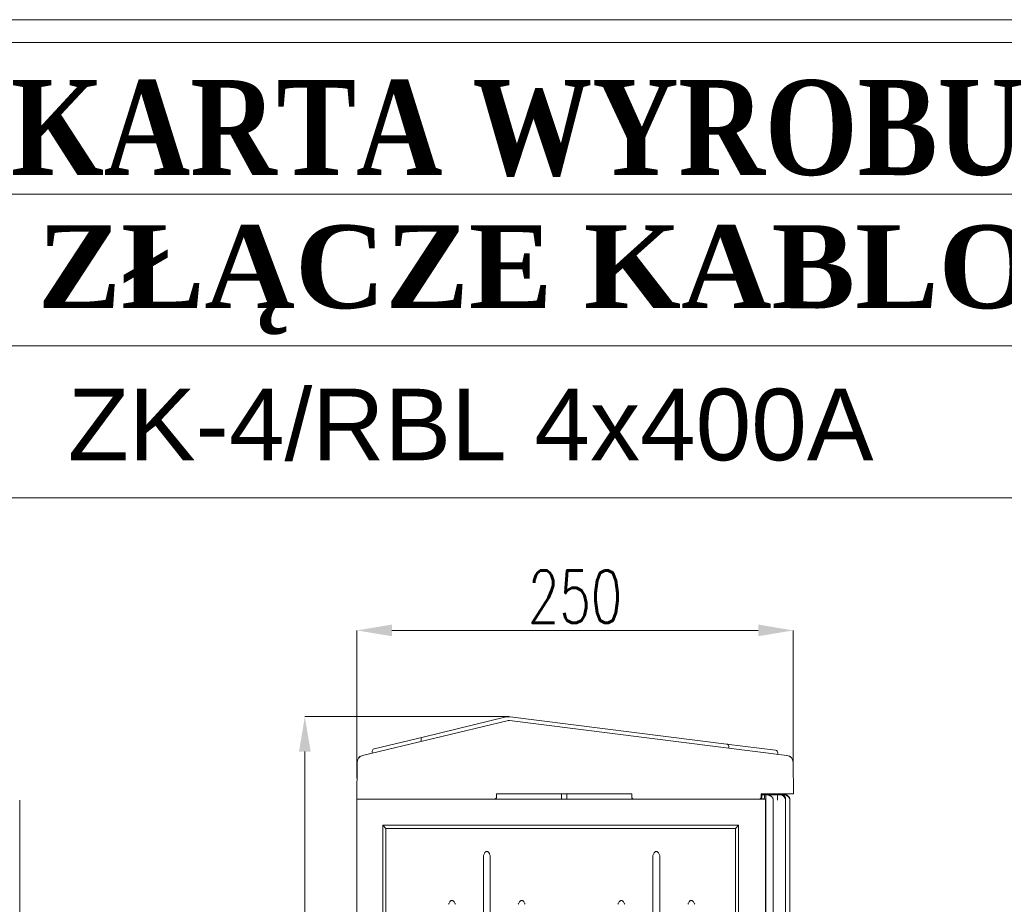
# Model space of a CAD drawing. Header units: centimetres. Extents: x -4572 to 125430, y -27163 to 73697.
# Tile 13 of 44: x 98637 to 99201, y -17108 to -16602. Entities that reach past the tile are written whole.
import ezdxf

# ---------------------------------------------------------------- set-up
doc = ezdxf.new("R2010")
doc.units = ezdxf.units.CM
doc.header["$MEASUREMENT"] = 0
doc.layers.add('kontur', color=7, linetype='Continuous')
doc.layers.add('w0 @ 1', color=7, linetype='Continuous')
doc.styles.get("Standard").update_dxf_attribs({"font": 'ARIAL.TTF'})
doc.styles.add('style1', font='romans.shx', dxfattribs={"width": 0.7, "height": 12})
doc.dimstyles.new('aaa', dxfattribs={"dimtxt": 30, "dimasz": 20, "dimexe": 0, "dimexo": 0, "dimgap": 4, "dimtad": 1, "dimdec": 0, "dimzin": 9, "dimdsep": 46, "dimtxsty": 'style1', "dimcen": 0.09, "dimclrt": 256, "dimadec": 0, "dimazin": 1, "dimtfac": 1, "dimtdec": 0, "dimtmove": 0, "dimatfit": 0, "dimfxl": 1, "dimtolj": 1, "dimtzin": 0, "dimarcsym": 0})

# ---------------------------------------------------------------- blocks, each defined once
blk = doc.blocks.new('q3tr3rfg2')
at = {"layer": 'kontur', "color": 7, "lineweight": 0}
for p, q in [((44180.52, 1674.74), (44180.52, 2474.74)), ((44180.54, 1690.74), (44180.54, 2474.74)), ((44180.53, 2459.74), (44180.53, 1707.74))]:
    blk.add_line(p, q, dxfattribs=at)
blk = doc.blocks.new('SKRF 800 C + NDC')
at = {"layer": 'kontur', "color": 7, "lineweight": 0}
for p, q in [((-37.96, 1933.79), (-85.57, 1922.29)), ((88.28, 1918.3), (-35.74, 1933.91)), ((-120.24, 1911.66), (-37.45, 1931.65)), ((-36.01, 1931.73), (122.8, 1911.74)), ((-85.57, 1922.29), (-113.57, 1915.52)), ((-86.56, 1921.4), (-86.67, 1920.97)), ((-86.67, 1920.97), (-86.65, 1920.43)), ((-86.65, 1920.43), (-86.62, 1920.26)), ((-86.62, 1920.26), (-86.51, 1919.8)), ((-86.36, 1921.76), (-86.56, 1921.4)), ((-86.04, 1922.07), (-86.36, 1921.76)), ((-85.57, 1922.29), (-86.04, 1922.07)), ((116.27, 1914.77), (88.28, 1918.3)), ((88.8, 1918.12), (88.28, 1918.3)), ((89.18, 1917.8), (88.8, 1918.12)), ((89.43, 1917.39), (89.18, 1917.8)), ((89.56, 1916.83), (89.43, 1917.39)), ((89.55, 1916.39), (89.56, 1916.83)), ((-120.27, 1911.65), (-120.24, 1911.66)), ((-114.57, 1914.63), (-114.67, 1914.2)), ((-114.67, 1914.2), (-114.66, 1913.67)), ((-114.66, 1913.67), (-114.62, 1913.49)), ((-114.62, 1913.49), (-114.51, 1913.04)), ((-114.36, 1915), (-114.57, 1914.63)), ((-114.04, 1915.31), (-114.36, 1915)), ((-113.57, 1915.52), (-114.04, 1915.31)), ((89.49, 1915.93), (89.55, 1916.39)), ((116.79, 1914.6), (116.27, 1914.77)), ((117.17, 1914.28), (116.79, 1914.6)), ((117.42, 1913.86), (117.17, 1914.28)), ((117.55, 1913.3), (117.42, 1913.86)), ((117.48, 1912.41), (117.54, 1912.87)), ((117.54, 1912.87), (117.55, 1913.3)), ((122.8, 1911.74), (122.84, 1911.73)), ((-123.37, 1907.81), (-123.55, 1886.77)), ((-123.51, 1886.77), (-123.33, 1907.8)), ((126.34, 1907.8), (126.5, 1889.77)), ((126.51, 1889.77), (126.36, 1907.81)), ((-123.49, 1889.77), (-123.51, 1887.76)), ((33.99, 1889.77), (-43.53, 1889.77)), ((-43.51, 1889.77), (-43.53, 1887.76)), ((-43.51, 1889.77), (33.99, 1889.77)), ((-6.29, 1886.77), (-6.29, 1889.77)), ((-6.27, 1886.77), (-6.27, 1889.77)), ((-3.29, 1886.77), (-3.29, 1889.77)), ((-3.27, 1886.77), (-3.27, 1889.77)), ((33.99, 1889.77), (34.01, 1887.76)), ((108.01, 1889.77), (107.99, 1887.76)), ((108.01, 1889.77), (122.51, 1889.77)), ((108.01, 1889.27), (108.49, 1889.27)), ((108.49, 1889.27), (108.49, 1886.77)), ((110.7, 1889.27), (108.49, 1889.27)), ((109.52, 1889.27), (109.52, 1889.77)), ((109.99, 1889.77), (109.97, 1887.76)), ((110.63, 1889.25), (109.98, 1889.25)), ((109.99, 1889.77), (122.49, 1889.77)), ((110.02, 1889.27), (110.02, 1889.77)), ((114.92, 1889.21), (110.63, 1889.25)), ((110.7, 1889.27), (110.7, 1102.56)), ((119.4, 1889.27), (110.7, 1889.27)), ((112.96, 1889.77), (112.96, 1889.23)), ((113.01, 1889.77), (113.01, 1889.27)), ((117.21, 1889.19), (114.92, 1889.21)), ((114.92, 1889.21), (114.92, 1889.21)), ((118.98, 1889.17), (117.21, 1889.19)), ((117.21, 1889.19), (117.21, 1889.19)), ((117.21, 1889.19), (117.27, 1889.11)), ((117.27, 1889.11), (117.35, 1888.73)), ((117.35, 1888.73), (117.41, 1888.06)), ((118.98, 1889.17), (118.98, 1889.17)), ((121.42, 1889.15), (118.98, 1889.17)), ((119.51, 1889.27), (119.4, 1889.27)), ((119.51, 1889.27), (121.51, 1889.27)), ((120.96, 1889.16), (120.96, 1889.77)), ((121.01, 1889.27), (121.01, 1889.77)), ((121.49, 1889.15), (122.07, 1889.09)), ((122.07, 1889.09), (122.63, 1888.92)), ((123.27, 1889.79), (122.49, 1889.79)), ((122.49, 1889.77), (126.46, 1889.77)), ((126.51, 1889.77), (122.51, 1889.77)), ((122.63, 1888.92), (123.14, 1888.64)), ((123.14, 1888.64), (123.59, 1888.26)), ((124.02, 1889.79), (123.27, 1889.79)), ((124.71, 1889.79), (124.02, 1889.79)), ((125.32, 1889.79), (124.71, 1889.79)), ((125.82, 1889.79), (125.32, 1889.79)), ((126.19, 1889.78), (125.82, 1889.79)), ((126.42, 1889.78), (126.19, 1889.78)), ((126.5, 1889.77), (126.42, 1889.78)), ((126.46, 1889.77), (126.5, 1889.77)), ((126.5, 1889.77), (126.5, 1889.77)), ((-123.56, 1886.77), (-123.56, 1102.56)), ((-123.56, 1886.77), (-123.56, 1102.56)), ((-123.55, 1886.77), (-123.55, 1102.56)), ((-123.55, 1886.77), (110.53, 1886.77)), ((-123.55, 1886.77), (-119.55, 1886.77)), ((-123.51, 1886.77), (-123.54, 1886.77)), ((-123.51, 1886.77), (-123.51, 1887.76)), ((-119.51, 1886.77), (-123.51, 1886.77)), ((-123.51, 1886.77), (-123.44, 1886.77)), ((-123.44, 1886.77), (-123.21, 1886.77)), ((-123.21, 1886.77), (-122.84, 1886.77)), ((-122.84, 1886.77), (-122.34, 1886.77)), ((-122.34, 1886.77), (-121.74, 1886.77)), ((-121.74, 1886.77), (-121.04, 1886.77)), ((-121.04, 1886.77), (-120.29, 1886.77)), ((110.45, 1886.77), (-120.76, 1886.77)), ((-120.29, 1886.77), (-119.51, 1886.77)), ((-119.55, 1886.77), (-44.51, 1886.77)), ((-119.5, 1886.77), (-119.51, 1886.77)), ((-44.53, 1886.77), (-44.34, 1886.79)), ((-44.34, 1886.79), (-44.15, 1886.84)), ((-44.15, 1886.84), (-43.98, 1886.93)), ((-43.98, 1886.93), (-43.83, 1887.06)), ((-43.83, 1887.06), (-43.7, 1887.21)), ((-43.7, 1887.21), (-43.61, 1887.38)), ((-43.61, 1887.38), (-43.55, 1887.56)), ((-43.55, 1887.56), (-43.53, 1887.76)), ((34.01, 1887.76), (34.03, 1887.56)), ((34.03, 1887.56), (34.09, 1887.38)), ((34.09, 1887.38), (34.18, 1887.21)), ((34.18, 1887.21), (34.3, 1887.06)), ((34.3, 1887.06), (34.45, 1886.93)), ((34.45, 1886.93), (34.63, 1886.84)), ((34.63, 1886.84), (34.81, 1886.79)), ((34.81, 1886.79), (35.01, 1886.77)), ((34.97, 1886.77), (101.43, 1886.77)), ((106.99, 1886.77), (101.43, 1886.77)), ((108.97, 1886.77), (109.17, 1886.79)), ((109.17, 1886.79), (109.35, 1886.84)), ((109.35, 1886.84), (109.52, 1886.93)), ((109.52, 1886.93), (109.68, 1887.06)), ((109.68, 1887.06), (109.8, 1887.21)), ((109.8, 1887.21), (109.89, 1887.38)), ((109.89, 1887.38), (109.95, 1887.56)), ((109.95, 1887.56), (109.97, 1887.76)), ((110.51, 1886.77), (110.51, 1102.48)), ((114.99, 1886.27), (114.99, 1105.57)), ((117.41, 1888.06), (117.44, 1887.18)), ((117.44, 1887.18), (117.45, 1886.19)), ((117.45, 1886.19), (117.45, 1886.19)), ((122.01, 1886.27), (122.01, 1886.77)), ((122.01, 1886.27), (122.01, 1791.73)), ((123.59, 1888.26), (123.96, 1887.81)), ((123.96, 1887.81), (124.23, 1887.3)), ((124.23, 1887.3), (124.4, 1886.74)), ((124.4, 1886.74), (124.46, 1886.16)), ((124.51, 1791.73), (124.51, 1886.27)), ((-108.55, 1871.77), (-108.55, 1119.57)), ((-106.81, 1870.03), (-108.55, 1871.77)), ((95.01, 1871.77), (-108.55, 1871.77)), ((93.27, 1870.03), (95.01, 1871.77)), ((95.01, 1119.57), (95.01, 1871.77)), ((-106.81, 1870.03), (-106.81, 1121.3)), ((-106.81, 1870.03), (93.27, 1870.03)), ((93.27, 1121.3), (93.27, 1870.03)), ((-51.03, 1854.56), (-51.03, 1121.3)), ((-47.03, 1854.56), (-47.03, 1121.3)), ((45.99, 1854.56), (45.99, 1121.3)), ((49.99, 1854.56), (49.99, 1121.3))]:
    blk.add_line(p, q, dxfattribs=at)
at = {"layer": 'kontur', "color": 7, "lineweight": 0, "flags": 128}
for points in [[(-43.53, 1889.77), (-43.53, 1888.77), (-43.53, 1888.44), (-43.53, 1888.11), (-43.54, 1887.91), (-43.56, 1887.7), (-43.59, 1887.5), (-43.65, 1887.35), (-43.72, 1887.21), (-43.82, 1887.08), (-43.94, 1886.97), (-44.08, 1886.89), (-44.23, 1886.83), (-44.37, 1886.79), (-44.51, 1886.77)], [(34.97, 1886.77), (34.82, 1886.79), (34.68, 1886.83), (34.54, 1886.89), (34.4, 1886.98), (34.28, 1887.08), (34.18, 1887.21), (34.1, 1887.36), (34.04, 1887.55), (34.01, 1887.75), (33.99, 1888.05), (33.99, 1888.34), (33.99, 1888.64), (33.99, 1889.77)], [(114.99, 1886.27), (114.98, 1886.43), (114.96, 1886.58), (114.93, 1886.74), (114.89, 1886.89), (114.84, 1887.05), (114.78, 1887.2), (114.7, 1887.35), (114.62, 1887.49), (114.52, 1887.63), (114.41, 1887.77), (114.3, 1887.9), (114.17, 1888.03), (114.03, 1888.16), (113.89, 1888.28), (113.73, 1888.39), (113.57, 1888.5), (113.4, 1888.6), (113.22, 1888.7), (113.04, 1888.79), (112.84, 1888.87), (112.65, 1888.94), (112.45, 1889.01), (112.24, 1889.07), (112.03, 1889.12), (111.81, 1889.17), (111.59, 1889.21), (111.37, 1889.23), (111.15, 1889.25), (110.93, 1889.27), (110.7, 1889.27)], [(122.02, 1886.77), (122, 1887.01), (121.97, 1887.24), (121.93, 1887.44), (121.87, 1887.62), (121.81, 1887.78), (121.74, 1887.91), (121.65, 1888.08), (121.56, 1888.21), (121.47, 1888.33), (121.37, 1888.45), (121.26, 1888.56), (121.16, 1888.66), (121.01, 1888.77), (120.83, 1888.9), (120.67, 1888.99), (120.49, 1889.07), (120.29, 1889.15), (120.05, 1889.21), (119.8, 1889.26), (119.52, 1889.27)], [(121.51, 1889.27), (121.72, 1889.26), (121.92, 1889.24), (122.12, 1889.21), (122.32, 1889.16), (122.52, 1889.1), (122.71, 1889.02), (122.89, 1888.93), (123.07, 1888.83), (123.24, 1888.72), (123.41, 1888.6), (123.56, 1888.46), (123.71, 1888.32), (123.84, 1888.16), (123.97, 1888), (124.08, 1887.83), (124.18, 1887.65), (124.27, 1887.47), (124.34, 1887.28), (124.4, 1887.08), (124.45, 1886.88), (124.49, 1886.68), (124.51, 1886.48), (124.51, 1886.27)], [(106.99, 1886.77), (107.37, 1886.85), (107.7, 1887.06), (107.91, 1887.38), (107.99, 1887.76)], [(-47.03, 1854.56), (-47.23, 1854.9), (-47.42, 1855.24), (-47.6, 1855.59), (-47.8, 1855.93), (-47.95, 1856.14), (-48.12, 1856.35), (-48.31, 1856.52), (-48.47, 1856.62), (-48.65, 1856.7), (-48.84, 1856.75), (-49.03, 1856.76), (-49.22, 1856.75), (-49.41, 1856.7), (-49.59, 1856.62), (-49.75, 1856.52), (-49.95, 1856.35), (-50.11, 1856.14), (-50.26, 1855.93), (-50.46, 1855.59), (-50.64, 1855.24), (-50.84, 1854.9), (-51.03, 1854.56)], [(49.99, 1854.56), (49.8, 1854.9), (49.61, 1855.24), (49.42, 1855.59), (49.22, 1855.93), (49.08, 1856.14), (48.91, 1856.35), (48.72, 1856.52), (48.55, 1856.62), (48.38, 1856.7), (48.19, 1856.75), (47.99, 1856.76), (47.8, 1856.75), (47.61, 1856.7), (47.43, 1856.62), (47.27, 1856.52), (47.08, 1856.35), (46.91, 1856.14), (46.76, 1855.93), (46.57, 1855.59), (46.38, 1855.24), (46.19, 1854.9), (45.99, 1854.56)], [(-71.04, 1826.55), (-70.84, 1826.89), (-70.65, 1827.24), (-70.46, 1827.58), (-70.27, 1827.92), (-70.12, 1828.14), (-69.95, 1828.34), (-69.76, 1828.51), (-69.6, 1828.62), (-69.42, 1828.69), (-69.23, 1828.74), (-69.04, 1828.76), (-68.84, 1828.74), (-68.65, 1828.69), (-68.48, 1828.62), (-68.31, 1828.51), (-68.12, 1828.34), (-67.95, 1828.14), (-67.81, 1827.92), (-67.61, 1827.58), (-67.42, 1827.24), (-67.23, 1826.89), (-67.04, 1826.55)], [(-27.03, 1826.55), (-27.22, 1826.89), (-27.41, 1827.24), (-27.6, 1827.58), (-27.8, 1827.92), (-27.94, 1828.14), (-28.11, 1828.34), (-28.3, 1828.51), (-28.47, 1828.62), (-28.64, 1828.69), (-28.83, 1828.74), (-29.03, 1828.76), (-29.22, 1828.74), (-29.41, 1828.69), (-29.59, 1828.62), (-29.75, 1828.51), (-29.94, 1828.34), (-30.11, 1828.14), (-30.26, 1827.92), (-30.45, 1827.58), (-30.64, 1827.24), (-30.83, 1826.89), (-31.03, 1826.55)], [(25.99, 1826.55), (26.18, 1826.89), (26.38, 1827.24), (26.56, 1827.58), (26.76, 1827.92), (26.91, 1828.14), (27.07, 1828.34), (27.27, 1828.51), (27.43, 1828.62), (27.61, 1828.69), (27.8, 1828.74), (27.99, 1828.76), (28.18, 1828.74), (28.37, 1828.69), (28.55, 1828.62), (28.71, 1828.51), (28.9, 1828.34), (29.07, 1828.14), (29.22, 1827.92), (29.42, 1827.58), (29.6, 1827.24), (29.79, 1826.89), (29.99, 1826.55)], [(70, 1826.55), (69.8, 1826.89), (69.61, 1827.24), (69.43, 1827.58), (69.23, 1827.92), (69.08, 1828.14), (68.91, 1828.34), (68.72, 1828.51), (68.56, 1828.62), (68.38, 1828.69), (68.19, 1828.74), (68, 1828.76), (67.81, 1828.74), (67.62, 1828.69), (67.44, 1828.62), (67.28, 1828.51), (67.08, 1828.34), (66.92, 1828.14), (66.77, 1827.92), (66.57, 1827.58), (66.39, 1827.24), (66.19, 1826.89), (66, 1826.55)]]:
    blk.add_lwpolyline(points, dxfattribs=at)
at = {"layer": 'kontur', "color": 7, "lineweight": 0}
for centre, radius, start, end in [((-36.51, 1927.76), 6.19, 82.8236, 103.5784), ((-36.51, 1927.76), 4, 82.8236, 103.5784), ((-119.37, 1907.78), 4, 106.4052, 179.5), ((-119.33, 1907.76), 4, 103.5784, 179.5), ((122.34, 1907.76), 4, 0.5, 82.8236), ((122.36, 1907.78), 4, 0.5, 73.5948), ((118.96, 1886.17), 3, 0, 89.5), ((121.46, 1886.15), 3, 0.3146, 89.5)]:
    blk.add_arc(centre, radius, start, end, dxfattribs=at)
blk = doc.blocks.new('*D1675')
at = {"color": 0, "lineweight": -2}
for p, q in [((5437.77, 1647.79), (5321.03, 1647.79)), ((5321.03, 820.61), (5321.03, 1627.79)), ((5351.08, 800.61), (5321.03, 800.61))]:
    blk.add_line(p, q, dxfattribs=at)
at = {"color": 0}
for points in [[(5324.36, 1627.79), (5317.69, 1627.79), (5321.03, 1647.79)], [(5317.69, 820.61), (5324.36, 820.61), (5321.03, 800.61)]]:
    blk.add_solid(points, dxfattribs=at)
at = {"lineweight": 0, "insert": (5301.73, 1224.2), "char_height": 30, "attachment_point": 5, "rotation": 90, "style": 'style1'}
blk.add_mtext('\\A1;850', dxfattribs=at)
blk = doc.blocks.new('*D1676')
at = {"color": 0, "lineweight": -2}
for p, q in [((5350.86, 1612.67), (5350.86, 1697.15)), ((5370.86, 1697.15), (5580.7, 1697.15)), ((5600.7, 1614.17), (5600.7, 1697.15))]:
    blk.add_line(p, q, dxfattribs=at)
at = {"color": 0}
for points in [[(5370.86, 1700.49), (5370.86, 1693.82), (5350.86, 1697.15)], [(5580.7, 1693.82), (5580.7, 1700.49), (5600.7, 1697.15)]]:
    blk.add_solid(points, dxfattribs=at)
at = {"lineweight": 0, "insert": (5475.78, 1716.45), "char_height": 30, "attachment_point": 5, "style": 'style1'}
blk.add_mtext('\\A1;250', dxfattribs=at)
blk = doc.blocks.new('dfgg')
at = {"layer": 'w0 @ 1', "color": 7, "lineweight": 0, "ltscale": 5}
blk.add_blockref('SKRF 800 C + NDC', (5474.28, -286.17), dxfattribs=at)
at = {"color": 7, "lineweight": 0}
dim = blk.add_linear_dim(base=(5600.7, 1697.15), p1=(5350.86, 1612.67), p2=(5600.7, 1614.17), dimstyle='aaa', dxfattribs=at)
dim.commit()
dim.dimension.update_dxf_attribs({"geometry": '*D1676', "text_midpoint": (5475.78, 1716.45)})
dim = blk.add_linear_dim(base=(5321.03, 1647.79), p1=(5351.08, 800.61), p2=(5437.77, 1647.79), angle=90, text='850', dimstyle='aaa', dxfattribs=at)
dim.commit()
dim.dimension.update_dxf_attribs({"geometry": '*D1675', "text_midpoint": (5301.73, 1224.2)})

msp = doc.modelspace()

# ---------------------------------------------------------------- linework, layer by layer
at = {"lineweight": 0}
for p, q in [((100301.79, -16614.85, 1125), (97591.78, -16614.85, 1125)), ((100171.5, -16614.85, 1125), (97591.78, -16614.85, 1125)), ((98078.99, -16701.71, 1125), (100301.79, -16701.71, 1125)), ((98078.99, -16788.57, 1125), (99814.58, -16788.57, 1125)), ((97591.78, -16875.43, 1125), (100301.79, -16875.43, 1125))]:
    msp.add_line(p, q, dxfattribs=at)
at = {"lineweight": 0, "elevation": 1125}
msp.add_lwpolyline([(97578.75, -16601.83), (97578.75, -20236.9), (100314.82, -20236.9), (100314.82, -16601.83)], close=True, dxfattribs=at)

# ---------------------------------------------------------------- block references
at = {"lineweight": 0}
for name, p in [('dfgg', (93479.04, -18648.55, 1125)), ('q3tr3rfg2', (54456.29, -19523.34, 1125))]:
    msp.add_blockref(name, p, dxfattribs=at)

# ---------------------------------------------------------------- texts
at = {"lineweight": 0, "attachment_point": 1}
for s, insert, char_height, width in [('{\\fTimes New Roman|b1|i0|c238|p18;KARTA WYROBU }', (98631.51, -16636.36, 1125), 54.2871, 912.5736), ('{\\fTimes New Roman|b1|i0|c238|p18;                               ZŁĄCZE KABLOWE }', (98091.45, -16719.48, 1125), 47.4629, 2031.928), ('\\pxt7.3712;\\C7;    ZK-4/RBL 4x400A', (98600.81, -16813.06, 1139.02), 40.973, 1713.4049)]:
    msp.add_mtext(s, dxfattribs=dict(at, insert=insert, char_height=char_height, width=width))

doc.saveas('drawing.dxf')
